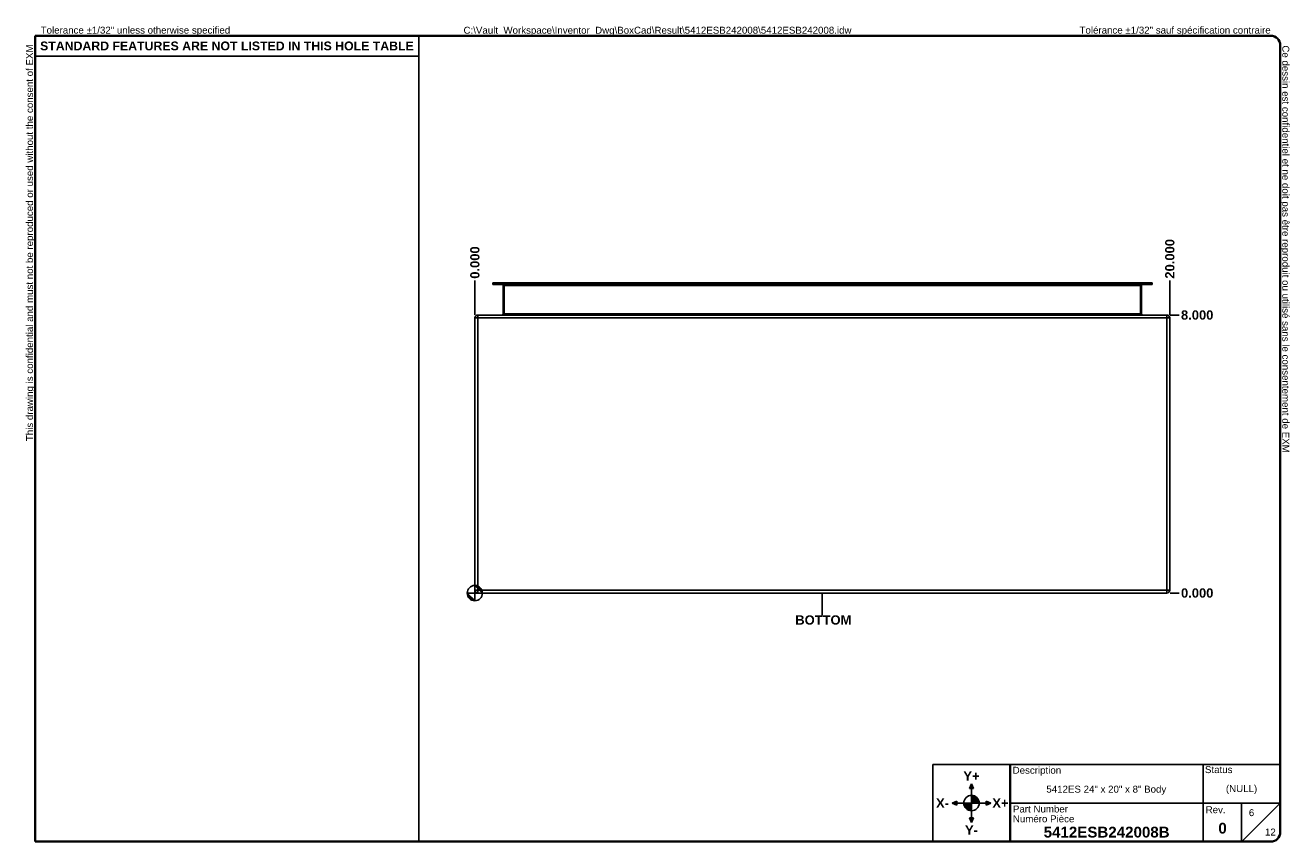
# Model space of a CAD drawing. Header units: inches. Extents: x 0.7 to 37.1, y 0.6 to 24.1.
import ezdxf

# ---------------------------------------------------------------- set-up
doc = ezdxf.new("R2010")
doc.units = ezdxf.units.IN
doc.header["$LTSCALE"] = 2.222222
doc.header["$MEASUREMENT"] = 0
doc.layers.get('0').update_dxf_attribs({"lineweight": 25})
for name, color, linetype, lineweight in [('Dimensions(ANSI)', 7, 'Continuous', 25), ('Sketch Geometry(ANSI)', 7, 'Continuous', 25), ('Symbols(ANSI)', 7, 'Continuous', 25), ('Visible Edges(ANSI)', 7, 'Continuous', 25), ('Visible Tangent Edges(ANSI)', 7, 'Continuous', 25)]:
    doc.layers.add(name, color=color, linetype=linetype, lineweight=lineweight)
doc.layers.add('Hatch', color=179, linetype='Continuous', lineweight=9, true_color=0x1e1e47)
doc.styles.add('Current-ANSI', font='arial.ttf')
doc.styles.add('Dimension-ANSI', font='arialbd.ttf')
doc.styles.add('Text Style44', font='arialbd.ttf')
doc.dimstyles.new('INCH-ANSI', dxfattribs={"dimscale": 2.222222, "dimtxt": 0.12, "dimasz": 0.098425, "dimexe": 0.04, "dimexo": 0.04, "dimgap": 0.031496, "dimtad": 0, "dimtih": 1, "dimtoh": 1, "dimdec": 3, "dimrnd": 1e-08, "dimzin": 0, "dimdsep": 46, "dimtxsty": 'Dimension-ANSI', "dimcen": 0.09, "dimdle": 0.312, "dimclrd": 179, "dimclre": 179, "dimclrt": 7, "dimadec": 1, "dimazin": 0, "dimtfac": 1, "dimtdec": 3, "dimtofl": 0, "dimtmove": 0, "dimatfit": 3, "dimfxl": 1, "dimtolj": 1, "dimtzin": 4, "dimlwd": 25, "dimlwe": 25, "dimarcsym": 0})
doc.dimstyles.new('INCH-ANSI-VERTICAL', dxfattribs={"dimscale": 2.222222, "dimtxt": 0.12, "dimasz": 0.098425, "dimexe": 0.04, "dimexo": 0.04, "dimgap": 0.031496, "dimtad": 0, "dimtih": 1, "dimtoh": 1, "dimdec": 3, "dimrnd": 1e-08, "dimzin": 0, "dimdsep": 46, "dimtxsty": 'Dimension-ANSI', "dimcen": 0.09, "dimdle": 0.312, "dimclrd": 179, "dimclre": 179, "dimclrt": 7, "dimadec": 1, "dimazin": 0, "dimtfac": 1, "dimtdec": 3, "dimtofl": 0, "dimtmove": 0, "dimatfit": 3, "dimfxl": 1, "dimtolj": 1, "dimtzin": 4, "dimlwd": 25, "dimlwe": 25, "dimarcsym": 0})

# ---------------------------------------------------------------- blocks, each defined once
blk = doc.blocks.new('Borders EXM - B (Inch) - B')
at = {"layer": 'Sketch Geometry(ANSI)', "linetype": 'Continuous', "lineweight": 35}
for p, q in [((16.438, 10.692), (0.437, 10.692)), ((0.437, 10.692), (0.437, 0.255)), ((16.562, 0.38), (16.562, 10.567)), ((0.437, 0.255), (16.438, 0.255))]:
    blk.add_line(p, q, dxfattribs=at)
at = {"layer": 'Sketch Geometry(ANSI)'}
for p, q in [((5.406, 10.692), (5.406, 0.255)), ((0.437, 10.428), (5.406, 10.428))]:
    blk.add_line(p, q, dxfattribs=at)
at = {"layer": 'Sketch Geometry(ANSI)', "linetype": 'Continuous', "lineweight": 35}
for centre, start, end in [((16.438, 10.567), 0, 90), ((16.438, 0.38), 270, 0)]:
    blk.add_arc(centre, 0.125, start, end, dxfattribs=at)
at = {"layer": 'Symbols(ANSI)', "color": 7, "char_height": 0.09, "attachment_point": 7, "style": 'Current-ANSI'}
for s, insert in [('Tolerance ±1/32" unless otherwise specified', (0.509, 10.692)), ('Tolérance ±1/32" sauf spécification contraire', (13.963, 10.692))]:
    blk.add_mtext(s, dxfattribs=dict(at, insert=insert))
for s, insert, rotation in [('This drawing is confidential and must not be reproduced or used without the consent of EXM', (0.437, 5.442), 90), ('Ce dessin est confidentiel et ne doit pas être reproduit ou utilisé sans le consentement de EXM', (16.562, 10.567), 270)]:
    blk.add_mtext(s, dxfattribs=dict(at, insert=insert, rotation=rotation))
at = {"layer": 'Symbols(ANSI)', "color": 7, "insert": (2.921, 10.559), "char_height": 0.114, "width": 4.96908, "attachment_point": 5, "style": 'Dimension-ANSI'}
blk.add_mtext('\\fArial|b1|i0;{\\H0.1140;STANDARD FEATURES ARE NOT LISTED IN THIS HOLE TABLE}', dxfattribs=at)
at = {"layer": 'Symbols(ANSI)', "color": 7, "style": 'Current-ANSI'}
blk.add_attdef('FILENAME_AND_PATH_001', (5.985, 10.718), '', height=0.09, dxfattribs=at)
blk = doc.blocks.new('Title Blocks EXM-2 - ANSI B')
at = {"layer": 'Hatch'}
for points in [[(12.725, 0.94), (12.75, 0.94), (12.75, 1)], [(12.775, 0.94), (12.75, 1), (12.75, 0.94)], [(12.56, 0.75), (12.56, 0.775), (12.5, 0.75)], [(12.56, 0.75), (12.5, 0.75), (12.56, 0.725)], [(12.94, 0.75), (13, 0.75), (12.94, 0.775)], [(12.94, 0.75), (12.94, 0.725), (13, 0.75)], [(12.75, 0.56), (12.725, 0.56), (12.75, 0.5)], [(12.75, 0.56), (12.75, 0.5), (12.775, 0.56)]]:
    blk.add_hatch(color=7, dxfattribs=at).paths.add_polyline_path(points)
h = blk.add_hatch(color=7, dxfattribs=at)
edge = h.paths.add_edge_path()
edge.add_line((12.75, 0.85), (12.75, 0.75))
edge.add_line((12.75, 0.75), (12.85, 0.75))
edge.add_arc((12.75, 0.75), 0.1, 0, 90)
h = blk.add_hatch(color=7, dxfattribs=at)
edge = h.paths.add_edge_path()
edge.add_line((12.75, 0.65), (12.75, 0.75))
edge.add_line((12.75, 0.75), (12.65, 0.75))
edge.add_arc((12.75, 0.75), 0.1, 180, 270)
at = {"layer": 'Sketch Geometry(ANSI)'}
for p, q in [((12.249, 1.25), (16.749, 1.25)), ((12.249, 0.25), (12.249, 1.25)), ((15.749, 1.25), (15.749, 0.75)), ((16.749, 1.25), (16.749, 0.375)), ((12.75, 1), (12.725, 0.94)), ((12.75, 0.85), (12.75, 1)), ((12.775, 0.94), (12.75, 1)), ((12.725, 0.94), (12.775, 0.94)), ((12.75, 0.75), (12.75, 0.85)), ((12.5, 0.75), (12.56, 0.775)), ((12.65, 0.75), (12.5, 0.75)), ((12.56, 0.725), (12.5, 0.75)), ((12.56, 0.775), (12.56, 0.725)), ((12.75, 0.75), (12.65, 0.75)), ((12.75, 0.75), (12.85, 0.75)), ((12.75, 0.75), (12.75, 0.65)), ((12.85, 0.75), (13, 0.75)), ((13, 0.75), (12.94, 0.775)), ((12.94, 0.775), (12.94, 0.725)), ((12.94, 0.725), (13, 0.75)), ((15.749, 0.75), (13.249, 0.75)), ((16.249, 0.75), (15.749, 0.75)), ((15.749, 0.75), (15.749, 0.25)), ((16.249, 0.25), (16.249, 0.75)), ((16.249, 0.75), (16.749, 0.75)), ((16.249, 0.25), (16.749, 0.75)), ((12.775, 0.56), (12.725, 0.56)), ((12.725, 0.56), (12.75, 0.5)), ((12.75, 0.65), (12.75, 0.5)), ((12.75, 0.5), (12.775, 0.56)), ((13.249, 0.25), (12.249, 0.25)), ((16.624, 0.25), (13.249, 0.25))]:
    blk.add_line(p, q, dxfattribs=at)
at = {"layer": 'Sketch Geometry(ANSI)', "linetype": 'Continuous', "lineweight": 35}
blk.add_line((13.249, 0.25), (13.249, 1.25), dxfattribs=at)
at = {"layer": 'Sketch Geometry(ANSI)'}
blk.add_circle((12.75, 0.75), 0.1, dxfattribs=at)
blk.add_arc((16.624, 0.375), 0.125, 270, 0, dxfattribs=at)
at = {"layer": 'Symbols(ANSI)', "color": 7}
for s, insert, char_height, attachment_point, style in [('\\fArial|b1|i0;Y+', (12.75, 1.1), 0.12, 5, 'Dimension-ANSI'), ('Description', (13.283, 1.103), 0.09, 7, 'Current-ANSI'), ('Status', (15.774, 1.137), 0.09, 7, 'Current-ANSI'), ('\\fArial|b1|i0;X-', (12.375, 0.75), 0.12, 5, 'Dimension-ANSI'), ('\\fArial|b1|i0;X+', (13.125, 0.75), 0.12, 5, 'Dimension-ANSI'), ('Part Number', (13.287, 0.627), 0.09, 7, 'Current-ANSI'), ('Numéro Pièce', (13.286, 0.5), 0.09, 7, 'Current-ANSI'), ('\\fArial|b1|i0;Y-', (12.75, 0.4), 0.12, 5, 'Dimension-ANSI')]:
    blk.add_mtext(s, dxfattribs=dict(at, insert=insert, char_height=char_height, attachment_point=attachment_point, style=style))
at = {"layer": 'Symbols(ANSI)', "color": 7, "insert": (15.783, 0.618), "char_height": 0.09, "width": 0.25854, "attachment_point": 7, "style": 'Current-ANSI'}
blk.add_mtext('Rev.', dxfattribs=at)
at = {"layer": 'Symbols(ANSI)', "color": 7}
for tag, p, height, style in [('DESIGN_STATE_001', (16.045, 0.893), 0.09, 'Current-ANSI'), ('IDW_DESC_IAM_001', (13.72, 0.885), 0.09, 'Current-ANSI'), ('Sheet_number_001', (16.342, 0.581), 0.09, 'Current-ANSI'), ('IDW_REV_001', (15.947, 0.355), 0.14, 'Text Style44'), ('IDW_NAME_IAM_001', (13.685, 0.304), 0.14, 'Text Style44'), ('Number_of_sheets_001', (16.551, 0.33), 0.09, 'Current-ANSI')]:
    blk.add_attdef(tag, p, '', height=height, dxfattribs=dict(at, style=style))
blk = doc.blocks.new('Origin Indicator Symbol3')
at = {"layer": 'Dimensions(ANSI)'}
h = blk.add_hatch(color=7, dxfattribs=at)
edge = h.paths.add_edge_path(flags=0)
edge.add_line((6.132, 3.376), (6.034, 3.474))
edge.add_arc((6.132, 3.474), 0.0984, 180, 270)
h = blk.add_hatch(color=7, dxfattribs=at)
edge = h.paths.add_edge_path(flags=0)
edge.add_line((6.132, 3.573), (6.231, 3.474))
edge.add_arc((6.132, 3.474), 0.0984, 0, 90)
at = {"layer": 'Dimensions(ANSI)', "color": 7, "linetype": 'Continuous'}
for p, q in [((6.132, 3.376), (6.034, 3.474)), ((6.132, 3.573), (6.231, 3.474))]:
    blk.add_line(p, q, dxfattribs=at)
at = {"layer": 'Dimensions(ANSI)', "color": 7, "linetype": 'Continuous', "flags": 128}
for points in [[(6.132, 3.474), (6.132, 3.376), (6.034, 3.474), (6.132, 3.474)], [(6.132, 3.474), (6.034, 3.474), (6.132, 3.474), (6.132, 3.474)], [(6.132, 3.474), (6.231, 3.474), (6.132, 3.573), (6.132, 3.474)], [(6.132, 3.474), (6.132, 3.573), (6.132, 3.376), (6.132, 3.474)]]:
    blk.add_lwpolyline(points, dxfattribs=at)
at = {"layer": 'Dimensions(ANSI)', "color": 7, "linetype": 'Continuous'}
blk.add_circle((6.132, 3.474), 0.0984, dxfattribs=at)
for start, end in [(180, 270), (0, 90)]:
    blk.add_arc((6.132, 3.474), 0.0984, start, end, dxfattribs=at)
at = {"layer": 'Dimensions(ANSI)', "color": 7}
for points in [[(6.132, 3.474), (6.132, 3.376), (6.034, 3.474), (6.132, 3.474)], [(6.132, 3.474), (6.034, 3.474), (6.132, 3.474)], [(6.132, 3.474), (6.231, 3.474), (6.132, 3.573), (6.132, 3.474)], [(6.132, 3.474), (6.132, 3.573), (6.132, 3.376), (6.132, 3.474)]]:
    blk.add_solid(points, dxfattribs=at)
blk = doc.blocks.new('*D18')
at = {"layer": 'Defpoints', "color": 0, "linetype": 'Continuous', "transparency": 16777216}
for p in [(13.628, 16.713), (13.628, 15.637), (13.628, 15.637)]:
    blk.add_point(p, dxfattribs=at)
at = {"layer": 'Dimensions(ANSI)', "color": 179, "linetype": 'Continuous', "lineweight": 25, "true_color": 0x262658, "transparency": 16777216}
blk.add_line((13.628, 15.726), (13.628, 16.713), dxfattribs=at)
at = {"layer": 'Dimensions(ANSI)', "color": 7, "linetype": 'Continuous', "lineweight": 25, "transparency": 16777216, "insert": (13.628, 17.232), "char_height": 0.2667, "attachment_point": 5, "rotation": 90, "style": 'Dimension-ANSI'}
blk.add_mtext('\\A1;0.000', dxfattribs=at)
blk = doc.blocks.new('*D19')
at = {"layer": 'Defpoints', "color": 0, "linetype": 'Continuous', "transparency": 16777216}
for p in [(33.628, 16.713), (13.628, 15.637), (33.628, 15.637)]:
    blk.add_point(p, dxfattribs=at)
at = {"layer": 'Dimensions(ANSI)', "color": 179, "linetype": 'Continuous', "lineweight": 25, "true_color": 0x262658, "transparency": 16777216}
blk.add_line((33.628, 15.726), (33.628, 16.713), dxfattribs=at)
at = {"layer": 'Dimensions(ANSI)', "color": 7, "linetype": 'Continuous', "lineweight": 25, "transparency": 16777216, "insert": (33.628, 17.339), "char_height": 0.2667, "attachment_point": 5, "rotation": 90, "style": 'Dimension-ANSI'}
blk.add_mtext('\\A1;20.000', dxfattribs=at)
blk = doc.blocks.new('Datum Identifier3')
at = {"layer": 'Symbols(ANSI)', "color": 7, "linetype": 'Continuous', "lineweight": 25}
for p, q in [((10.632, 3.376), (10.632, 3.474)), ((10.632, 3.376), (10.632, 3.372)), ((10.632, 3.372), (10.632, 3.188))]:
    blk.add_line(p, q, dxfattribs=at)
at = {"layer": 'Symbols(ANSI)', "color": 7, "insert": (10.282, 3.064), "char_height": 0.12, "attachment_point": 7, "style": 'Dimension-ANSI'}
blk.add_mtext('BOTTOM', dxfattribs=at)
blk = doc.blocks.new('*D21')
at = {"layer": 'Defpoints', "color": 0, "linetype": 'Continuous', "transparency": 16777216}
for p in [(33.544, 7.721), (33.544, 7.721), (33.896, 7.721)]:
    blk.add_point(p, dxfattribs=at)
at = {"layer": 'Dimensions(ANSI)', "color": 179, "linetype": 'Continuous', "lineweight": 25, "true_color": 0x262658, "transparency": 16777216}
blk.add_line((33.633, 7.721), (33.896, 7.721), dxfattribs=at)
at = {"layer": 'Dimensions(ANSI)', "color": 7, "linetype": 'Continuous', "lineweight": 25, "transparency": 16777216, "insert": (34.415, 7.721), "char_height": 0.2667, "attachment_point": 5, "style": 'Dimension-ANSI'}
blk.add_mtext('\\A1;0.000', dxfattribs=at)
blk = doc.blocks.new('*D22')
at = {"layer": 'Defpoints', "color": 0, "linetype": 'Continuous', "transparency": 16777216}
for p in [(33.544, 15.721), (33.896, 15.721), (33.544, 7.721)]:
    blk.add_point(p, dxfattribs=at)
at = {"layer": 'Dimensions(ANSI)', "color": 179, "linetype": 'Continuous', "lineweight": 25, "true_color": 0x262658, "transparency": 16777216}
blk.add_line((33.633, 15.721), (33.896, 15.721), dxfattribs=at)
at = {"layer": 'Dimensions(ANSI)', "color": 7, "linetype": 'Continuous', "lineweight": 25, "transparency": 16777216, "insert": (34.415, 15.721), "char_height": 0.2667, "attachment_point": 5, "style": 'Dimension-ANSI'}
blk.add_mtext('\\A1;8.000', dxfattribs=at)

msp = doc.modelspace()

# ---------------------------------------------------------------- linework, layer by layer
at = {"layer": 'Visible Edges(ANSI)'}
for p, q in [((14.1395, 16.6523), (14.5249, 16.6523)), ((14.1395, 16.6523), (14.1395, 16.5993)), ((14.5249, 16.5993), (14.1395, 16.5993)), ((14.4409, 16.5683), (14.4409, 15.752)), ((32.7306, 16.6523), (14.5249, 16.6523)), ((14.5249, 16.5993), (32.7306, 16.5993)), ((32.7306, 16.6523), (33.1159, 16.6523)), ((33.1159, 16.5993), (32.7306, 16.5993)), ((32.8146, 15.752), (32.8146, 16.5683)), ((33.1159, 16.5993), (33.1159, 16.6523)), ((33.5437, 15.721), (13.7117, 15.721)), ((13.6277, 15.637), (13.6277, 7.805)), ((33.6277, 7.805), (33.6277, 15.637)), ((33.5437, 7.721), (13.7117, 7.721))]:
    msp.add_line(p, q, dxfattribs=at)
for centre, radius, start, end in [((14.4099, 16.5683), 0.031, 0, 90), ((32.8456, 16.5683), 0.031, 90, 180), ((13.7117, 15.637), 0.084, 90, 180), ((14.4099, 15.752), 0.031, 270, 0), ((32.8456, 15.752), 0.031, 180, 270), ((33.5437, 15.637), 0.084, 0, 90), ((13.7117, 7.805), 0.084, 180, 270), ((33.5437, 7.805), 0.084, 270, 0)]:
    msp.add_arc(centre, radius, start, end, dxfattribs=at)
at = {"layer": 'Visible Tangent Edges(ANSI)'}
for p, q in [((14.4719, 16.5683), (14.4409, 16.5683)), ((14.4719, 16.5993), (14.4719, 16.5683)), ((14.4719, 15.752), (14.4719, 16.5683)), ((14.4719, 16.5683), (32.7836, 16.5683)), ((14.5249, 16.5993), (14.5249, 16.6523)), ((32.7306, 16.6523), (32.7306, 16.5993)), ((32.7836, 16.5683), (32.7836, 16.5993)), ((32.8146, 16.5683), (32.7836, 16.5683)), ((32.7836, 16.5683), (32.7836, 15.752)), ((13.7117, 15.721), (13.7117, 15.637)), ((14.4719, 15.752), (14.4409, 15.752)), ((32.7836, 15.752), (14.4719, 15.752)), ((32.7836, 15.752), (32.8146, 15.752)), ((33.5437, 15.637), (33.5437, 15.721)), ((13.6277, 15.637), (13.7117, 15.637)), ((13.7117, 15.637), (33.5437, 15.637)), ((13.7117, 7.805), (13.7117, 15.637)), ((33.5437, 15.637), (33.6277, 15.637)), ((33.5437, 15.637), (33.5437, 7.805)), ((13.6277, 7.805), (13.7117, 7.805)), ((13.7117, 7.805), (13.7117, 7.721)), ((13.7117, 7.805), (33.5437, 7.805)), ((33.5437, 7.805), (33.6277, 7.805)), ((33.5437, 7.805), (33.5437, 7.721))]:
    msp.add_line(p, q, dxfattribs=at)
for centre, major_axis, start_param, end_param in [((14.4099, 15.752), (0.062, 0), 4.712389, 6.2831853), ((32.8456, 15.752), (-0.062, 0), 0, 1.5707963)]:
    msp.add_ellipse(centre, major_axis=major_axis, ratio=0.5, start_param=start_param, end_param=end_param, dxfattribs=at)

# ---------------------------------------------------------------- block references
at = {"xscale": 2.222222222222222, "yscale": 2.222222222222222, "zscale": 2.222222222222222}
for name, p, values in [('Borders EXM - B (Inch) - B', (0, 0), {'FILENAME_AND_PATH_001': 'C:\\Vault_Workspace\\Inventor_Dwg\\BoxCad\\Result\\5412ESB242008\\5412ESB242008.idw'}), ('Title Blocks EXM-2 - ANSI B', (-0.4141, 0.0101), {'IDW_REV_001': '0', 'Sheet_number_001': '6', 'Number_of_sheets_001': '12', 'IDW_DESC_IAM_001': '5412ES 24" x 20" x 8" Body', 'DESIGN_STATE_001': '(NULL)', 'IDW_NAME_IAM_001': '5412ESB242008B'})]:
    msp.add_blockref(name, p, dxfattribs=at).add_auto_attribs(values)
at = {"layer": 'Dimensions(ANSI)', "xscale": 2.222222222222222, "yscale": 2.222222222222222, "zscale": 2.222222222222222}
msp.add_blockref('Origin Indicator Symbol3', (0, 0), dxfattribs=at)
at = {"layer": 'Symbols(ANSI)', "xscale": 2.222222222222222, "yscale": 2.222222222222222, "zscale": 2.222222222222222}
msp.add_blockref('Datum Identifier3', (0, 0), dxfattribs=at)

# ---------------------------------------------------------------- dimensions: what is measured, and where the dimension line sits
at = {"layer": 'Dimensions(ANSI)', "color": 179, "linetype": 'Continuous', "lineweight": 25, "true_color": 0x262658}
for feature_location, offset, dtype, origin, dimstyle, picture, middle in [((33.6277, 15.637), (0, 1.0756), 1, (13.6277, 15.637), 'INCH-ANSI-VERTICAL', '*D19', (33.6277, 17.3385)), ((13.6277135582, 15.6370169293), (0, 1.0756136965), 1, (13.6277135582, 15.6370169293), 'INCH-ANSI-VERTICAL', '*D18', (13.6277135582, 17.2317351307)), ((33.5437, 15.721), (0.3521, 0), 0, (33.5437, 7.721), 'INCH-ANSI', '*D22', (34.4152, 15.721)), ((33.5437135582, 7.7210169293), (0.3521430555, 0), 0, (33.5437135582, 7.7210169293), 'INCH-ANSI', '*D21', (34.4149611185, 7.7210169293))]:
    dim = msp.add_ordinate_dim(feature_location=feature_location, offset=offset, dtype=dtype, origin=origin, dimstyle=dimstyle, override={"dimgap": 0.031496, "dimtad": 0, "dimdec": 3, "dimtol": 0, "dimlim": 0, "dimtp": 0, "dimtm": 0, "dimtdec": 3}, dxfattribs=at)
    dim.commit()
    dim.dimension.update_dxf_attribs({"geometry": picture, "text_midpoint": middle})

doc.saveas('drawing.dxf')
